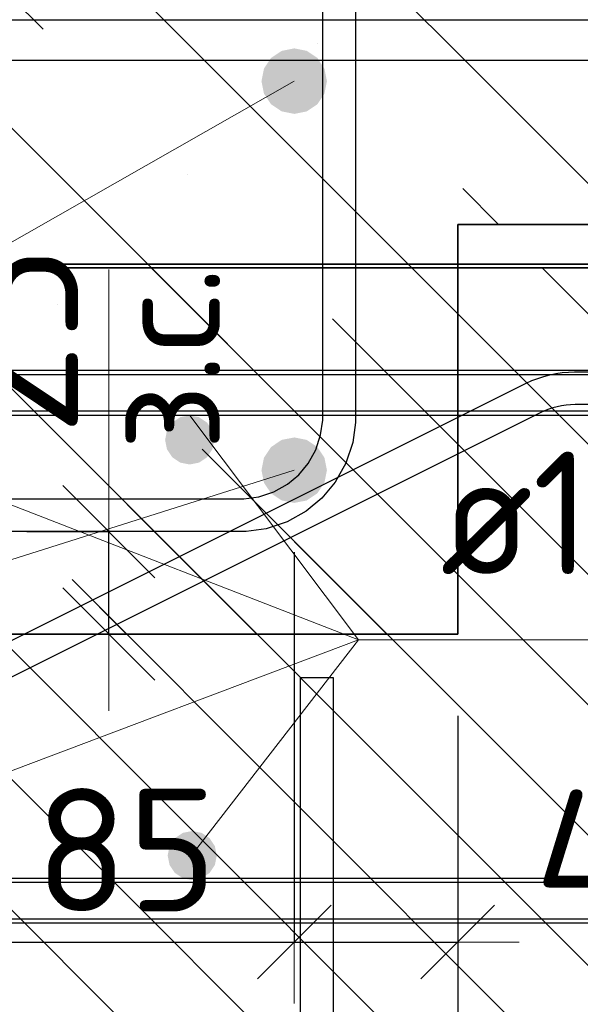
# Model space of a CAD drawing. Header units: metres. Extents: x -38 to 97, y -15 to 21.
# Tile 51 of 111: x 72.406 to 72.543, y 4.291 to 4.531. Entities that reach past the tile are written whole.
import ezdxf

# ---------------------------------------------------------------- set-up
doc = ezdxf.new("R2010")
doc.units = ezdxf.units.M
doc.header["$PDMODE"] = 65
for name, color, linetype, lineweight in [('XR$4$Арм. стержнями нижней зоны', 180, 'Continuous', 35), ('XR$4$Арм.стержн. Арматура края', 96, 'Continuous', 35), ('XR$4$Арм.стержн. Хомут', 240, 'Continuous', 35), ('XR$4$Арм.стержн.горизонт. 1', 180, 'Continuous', 35), ('XR$4$Размерная линия (1)', 7, 'Continuous', 13), ('XR$4$Размерная линия_ общее', 7, 'Continuous', 13), ('XR$6$Арм. стержнями верхней зоны', 180, 'Continuous', 35), ('XR$6$Арм. стержнями нижней зоны', 180, 'Continuous', 35), ('XR$6$Арм.стержн. Арматура края', 96, 'Continuous', 35), ('XR$6$Арм.стержн. Доп. арматура', 180, 'Continuous', 35)]:
    doc.layers.add(name, color=color, linetype=linetype, lineweight=lineweight)
doc.styles.add('ISOCPEUR', font='txt')
doc.dimstyles.new('DIMSTYLE_13', dxfattribs={"dimtxt": 0.033, "dimasz": 0.0375, "dimexe": 0, "dimexo": 0, "dimgap": 0.0165, "dimtad": 2, "dimdec": 0, "dimlfac": 1000, "dimrnd": 1, "dimzin": 12, "dimdsep": 46, "dimtxsty": 'ISOCPEUR', "dimblk1": 'ALL_ML_STRICH', "dimblk2": 'ALL_ML_STRICH', "dimsah": 1, "dimcen": 0, "dimclrd": 7, "dimclre": 256, "dimclrt": 7, "dimadec": 0, "dimazin": 0, "dimtfac": 1, "dimtdec": 0, "dimtix": 1, "dimtmove": 2, "dimatfit": 3, "dimfxl": 0, "dimtvp": 1.2, "dimtzin": 0, "dimlwd": 0, "dimlwe": -3, "dimarcsym": 0})
doc.dimstyles.new('DIMSTYLE_14', dxfattribs={"dimtxt": 0.03, "dimasz": 0.03, "dimexe": 0, "dimexo": 0, "dimgap": 0.015, "dimtad": 2, "dimdec": 0, "dimlfac": 1000, "dimrnd": 1, "dimzin": 12, "dimdsep": 46, "dimtxsty": 'ISOCPEUR', "dimblk1": 'ALL_ML_STRICH', "dimblk2": 'ALL_ML_STRICH', "dimsah": 1, "dimcen": 0, "dimclrd": 7, "dimclre": 256, "dimclrt": 7, "dimadec": 0, "dimazin": 0, "dimtfac": 1, "dimtdec": 0, "dimtix": 1, "dimtmove": 2, "dimatfit": 3, "dimfxl": 0, "dimtzin": 0, "dimlwd": 0, "dimlwe": -3, "dimarcsym": 0})
doc.dimstyles.new('DIMSTYLE_16', dxfattribs={"dimtxt": 0.03, "dimasz": 0.03, "dimexe": 0, "dimexo": 0, "dimgap": 0.015, "dimtad": 2, "dimdec": 0, "dimlfac": 1000, "dimrnd": 1, "dimzin": 12, "dimdsep": 46, "dimtxsty": 'ISOCPEUR', "dimblk1": 'ALL_ML_STRICH', "dimblk2": 'ALL_ML_STRICH', "dimsah": 1, "dimcen": 0, "dimclrd": 7, "dimclre": 256, "dimclrt": 7, "dimadec": 0, "dimazin": 0, "dimtfac": 1, "dimtdec": 0, "dimtix": 1, "dimtmove": 2, "dimatfit": 3, "dimfxl": 0, "dimtvp": 1.2, "dimtzin": 0, "dimlwd": 0, "dimlwe": -3, "dimarcsym": 0})
pattern_1 = [(135, (0, 0), (-0.031819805, -0.031819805), [0.4, -0.05, 0, -0.05]), (135, (-0.01591, -0.01591), (-0.031819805, -0.031819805), [0.8, -0.1, 0.1, -0.1])]

# ---------------------------------------------------------------- blocks, each defined once
blk = doc.blocks.new('ALL_ML_STRICH')
at = {"color": 0, "linetype": 'ByBlock', "lineweight": -2}
for p, q in [((0, -0.5), (0, 0.5)), ((-0.3, -0.3), (0.3, 0.3)), ((-1, 0), (0.5, 0))]:
    blk.add_line(p, q, dxfattribs=at)
blk = doc.blocks.new('*D164')
at = {"layer": 'DEFPOINTS', "color": 7, "linetype": 'Continuous', "lineweight": 13, "transparency": 33554687}
for p in [(72.26266, 4.38139), (72.51262, 4.38139), (72.26266, 4.24116)]:
    blk.add_point(p, dxfattribs=at)
at = {"layer": 'XR$4$Размерная линия (1)', "color": 9, "linetype": 'Continuous', "lineweight": -2, "true_color": 0xc7c7c7, "transparency": 33554687}
for p, q in [((72.26266, 4.36139), (72.26266, 4.24116)), ((72.51262, 4.36139), (72.51262, 4.24116))]:
    blk.add_line(p, q, dxfattribs=at)
at = {"layer": 'XR$4$Размерная линия (1)', "color": 7, "linetype": 'Continuous', "lineweight": -2, "transparency": 33554687}
blk.add_line((72.26266, 4.24116), (72.51262, 4.24116), dxfattribs=at)
at = {"layer": 'XR$4$Размерная линия (1)', "color": 7, "linetype": 'Continuous', "lineweight": 13, "transparency": 33554687, "xscale": 0.03, "yscale": 0.03, "zscale": 0.03, "rotation": 180}
blk.add_blockref('ALL_ML_STRICH', (72.26266, 4.24116), dxfattribs=at)
at = {"layer": 'XR$4$Размерная линия (1)', "color": 7, "linetype": 'Continuous', "lineweight": 13, "transparency": 33554687, "xscale": 0.03, "yscale": 0.03, "zscale": 0.03}
blk.add_blockref('ALL_ML_STRICH', (72.51262, 4.24116), dxfattribs=at)
at = {"layer": 'XR$4$Размерная линия (1)', "color": 7, "linetype": 'Continuous', "lineweight": 13, "transparency": 33554687, "insert": (72.38914, 4.26366), "char_height": 0.03, "width": 0.09, "attachment_point": 5, "style": 'ISOCPEUR'}
blk.add_mtext('\\A1;{250}', dxfattribs=at)
blk = doc.blocks.new('*D172')
at = {"layer": 'DEFPOINTS', "color": 7, "linetype": 'Continuous', "lineweight": 13, "transparency": 33554687}
for p in [(72.38759, 4.42139), (72.47266, 4.42139), (72.38759, 4.30616)]:
    blk.add_point(p, dxfattribs=at)
at = {"layer": 'XR$4$Размерная линия (1)', "color": 9, "linetype": 'Continuous', "lineweight": -2, "true_color": 0xc7c7c7, "transparency": 33554687}
for p, q in [((72.38759, 4.40139), (72.38759, 4.30616)), ((72.47266, 4.40139), (72.47266, 4.30616))]:
    blk.add_line(p, q, dxfattribs=at)
at = {"layer": 'XR$4$Размерная линия (1)', "color": 7, "linetype": 'Continuous', "lineweight": -2, "transparency": 33554687}
blk.add_line((72.38759, 4.30616), (72.47266, 4.30616), dxfattribs=at)
at = {"layer": 'XR$4$Размерная линия (1)', "color": 7, "linetype": 'Continuous', "lineweight": 13, "transparency": 33554687, "xscale": 0.03, "yscale": 0.03, "zscale": 0.03, "rotation": 180}
blk.add_blockref('ALL_ML_STRICH', (72.38759, 4.30616), dxfattribs=at)
at = {"layer": 'XR$4$Размерная линия (1)', "color": 7, "linetype": 'Continuous', "lineweight": 13, "transparency": 33554687, "xscale": 0.03, "yscale": 0.03, "zscale": 0.03}
blk.add_blockref('ALL_ML_STRICH', (72.47266, 4.30616), dxfattribs=at)
at = {"layer": 'XR$4$Размерная линия (1)', "color": 7, "linetype": 'Continuous', "lineweight": 13, "transparency": 33554687, "insert": (72.43162, 4.32866), "char_height": 0.03, "width": 0.06, "attachment_point": 5, "style": 'ISOCPEUR'}
blk.add_mtext('\\A1;{85}', dxfattribs=at)
blk = doc.blocks.new('*D173')
at = {"layer": 'DEFPOINTS', "color": 7, "linetype": 'Continuous', "lineweight": 13, "transparency": 33554687}
for p in [(72.47266, 4.42139), (72.51262, 4.38139), (72.47266, 4.30616)]:
    blk.add_point(p, dxfattribs=at)
at = {"layer": 'XR$4$Размерная линия (1)', "color": 9, "linetype": 'Continuous', "lineweight": -2, "true_color": 0xc7c7c7, "transparency": 33554687}
for p, q in [((72.47266, 4.40139), (72.47266, 4.30616)), ((72.51262, 4.36139), (72.51262, 4.30616))]:
    blk.add_line(p, q, dxfattribs=at)
at = {"layer": 'XR$4$Размерная линия (1)', "color": 7, "linetype": 'Continuous', "lineweight": -2, "transparency": 33554687}
blk.add_line((72.47266, 4.30616), (72.51262, 4.30616), dxfattribs=at)
at = {"layer": 'XR$4$Размерная линия (1)', "color": 7, "linetype": 'Continuous', "lineweight": 13, "transparency": 33554687, "xscale": 0.03, "yscale": 0.03, "zscale": 0.03, "rotation": 180}
blk.add_blockref('ALL_ML_STRICH', (72.47266, 4.30616), dxfattribs=at)
at = {"layer": 'XR$4$Размерная линия (1)', "color": 7, "linetype": 'Continuous', "lineweight": 13, "transparency": 33554687, "xscale": 0.03, "yscale": 0.03, "zscale": 0.03}
blk.add_blockref('ALL_ML_STRICH', (72.51262, 4.30616), dxfattribs=at)
at = {"layer": 'XR$4$Размерная линия (1)', "color": 7, "linetype": 'Continuous', "lineweight": 13, "transparency": 33554687, "insert": (72.55296, 4.32836), "char_height": 0.03, "width": 0.06, "attachment_point": 5, "style": 'ISOCPEUR'}
blk.add_mtext('\\A1;{40}', dxfattribs=at)
blk = doc.blocks.new('*D177')
at = {"layer": 'DEFPOINTS', "color": 7, "linetype": 'Continuous', "lineweight": 13, "transparency": 33554687}
for p in [(72.38737, 4.40639), (72.39237, 4.38139), (72.42735, 4.38139)]:
    blk.add_point(p, dxfattribs=at)
at = {"layer": 'XR$4$Размерная линия_ общее', "color": 253, "linetype": 'Continuous', "lineweight": -2, "true_color": 0xa0a0a0, "transparency": 33554687}
for p, q in [((72.40737, 4.40639), (72.42735, 4.40639)), ((72.41237, 4.38139), (72.42735, 4.38139))]:
    blk.add_line(p, q, dxfattribs=at)
at = {"layer": 'XR$4$Размерная линия_ общее', "color": 7, "linetype": 'Continuous', "lineweight": -2, "transparency": 33554687}
blk.add_line((72.42735, 4.38139), (72.42735, 4.40639), dxfattribs=at)
at = {"layer": 'XR$4$Размерная линия_ общее', "color": 7, "linetype": 'Continuous', "lineweight": 13, "transparency": 33554687, "xscale": 0.0375, "yscale": 0.0375, "zscale": 0.0375}
for p, rotation in [((72.42735, 4.40639), 90), ((72.42735, 4.38139), 270)]:
    blk.add_blockref('ALL_ML_STRICH', p, dxfattribs=dict(at, rotation=rotation))
at = {"layer": 'XR$4$Размерная линия_ общее', "color": 7, "linetype": 'Continuous', "lineweight": 13, "transparency": 33554687, "insert": (72.42756, 4.42617), "char_height": 0.027, "width": 0.00135, "attachment_point": 1, "rotation": 90, "line_spacing_factor": 0.60241, "style": 'ISOCPEUR'}
blk.add_mtext('з.с.', dxfattribs=at)
at = {"layer": 'XR$4$Размерная линия_ общее', "color": 7, "linetype": 'Continuous', "lineweight": 13, "transparency": 33554687, "insert": (72.40335, 4.45312), "char_height": 0.033, "width": 0.066, "attachment_point": 5, "rotation": 90, "style": 'ISOCPEUR'}
blk.add_mtext('\\A1;{25}', dxfattribs=at)

msp = doc.modelspace()

# ---------------------------------------------------------------- hatches: boundary and pattern name
at = {"linetype": 'Continuous', "lineweight": 25, "transparency": 33554687}
h = msp.add_hatch(dxfattribs=at)
h.set_pattern_fill('__________540', scale=0.015, style=0, pattern_type=2)
h.set_pattern_definition(pattern_1)
h.paths.add_polyline_path([(72.51262, 4.68139), (72.26262, 4.68139), (72.26262, 4.38139), (72.51262, 4.38139)], flags=0)
h = msp.add_hatch(dxfattribs=at)
h.set_pattern_fill('__________540', scale=0.015, style=0, pattern_type=2)
h.set_pattern_definition(pattern_1)
h.paths.add_polyline_path([(72.51262, 4.68139), (72.51262, 4.48139), (72.66181, 4.48139), (72.66181, 4.68139)], flags=0)
at = {"linetype": 'Continuous', "lineweight": 13, "transparency": 33554687}
h = msp.add_hatch(dxfattribs=at)
h.set_pattern_fill('__________540', scale=0.015, style=0, pattern_type=2)
h.set_pattern_definition(pattern_1)
h.paths.add_polyline_path([(72.2872, 4.47078), (72.2872, 4.35078), (72.2072, 4.31078), (72.2072, 4.27078), (72.89885, 4.27078), (72.89885, 4.47078)], flags=0)
at = {"layer": 'XR$4$Арм.стержн.горизонт. 1', "linetype": 'Continuous', "lineweight": 50, "transparency": 33554687}
for points in [[(72.48066, 4.51639), (72.48005, 4.51945), (72.47832, 4.52205), (72.47572, 4.52378), (72.47266, 4.52439), (72.4696, 4.52378), (72.46701, 4.52205), (72.46527, 4.51945), (72.46466, 4.51639), (72.46527, 4.51333), (72.46701, 4.51074), (72.4696, 4.509), (72.47266, 4.50839), (72.47572, 4.509), (72.47832, 4.51074), (72.48005, 4.51333)], [(72.48066, 4.42139), (72.48005, 4.42445), (72.47832, 4.42705), (72.47572, 4.42878), (72.47266, 4.42939), (72.4696, 4.42878), (72.46701, 4.42705), (72.46527, 4.42445), (72.46466, 4.42139), (72.46527, 4.41833), (72.46701, 4.41574), (72.4696, 4.414), (72.47266, 4.41339), (72.47572, 4.414), (72.47832, 4.41574), (72.48005, 4.41833)]]:
    msp.add_hatch(color=7, dxfattribs=at).paths.add_polyline_path(points)
at = {"layer": 'XR$6$Арм.стержн. Доп. арматура', "linetype": 'Continuous', "lineweight": 50, "transparency": 33554687}
for points in [[(72.45312, 4.42878), (72.45266, 4.43108), (72.45136, 4.43303), (72.44941, 4.43433), (72.44712, 4.43478), (72.44482, 4.43433), (72.44288, 4.43303), (72.44157, 4.43108), (72.44112, 4.42878), (72.44157, 4.42649), (72.44288, 4.42454), (72.44482, 4.42324), (72.44712, 4.42278), (72.44941, 4.42324), (72.45136, 4.42454), (72.45266, 4.42649)], [(72.45374, 4.32729), (72.45328, 4.32959), (72.45198, 4.33153), (72.45004, 4.33283), (72.44774, 4.33329), (72.44544, 4.33283), (72.4435, 4.33153), (72.4422, 4.32959), (72.44174, 4.32729), (72.4422, 4.32499), (72.4435, 4.32305), (72.44544, 4.32175), (72.44774, 4.32129), (72.45004, 4.32175), (72.45198, 4.32305), (72.45328, 4.32499)]]:
    msp.add_hatch(color=34, dxfattribs=at).paths.add_polyline_path(points)

# ---------------------------------------------------------------- linework, layer by layer
at = {"color": 7, "linetype": 'Continuous', "lineweight": 35, "transparency": 33554687}
for p, q in [((72.51262, 4.48139), (72.66181, 4.48139)), ((72.51262, 4.38139), (72.51262, 4.48139)), ((67.91979, 4.47171), (86.41979, 4.47171)), ((67.91979, 4.47171), (86.41979, 4.47171)), ((72.89885, 4.47078), (72.2872, 4.47078)), ((72.26262, 4.38139), (72.51262, 4.38139))]:
    msp.add_line(p, q, dxfattribs=at)
at = {"color": 7, "linetype": 'Continuous', "lineweight": 13, "transparency": 33554687}
msp.add_line((72.42735, 4.40639), (72.42735, 4.47039), dxfattribs=at)
at = {"layer": 'XR$4$Арм. стержнями нижней зоны', "color": 4, "linetype": 'Continuous', "lineweight": 25, "transparency": 33554687}
msp.add_lwpolyline([(72.28762, 4.53139), (72.66681, 4.53139), (72.66681, 4.52139), (72.28762, 4.52139), (72.28762, 4.53139)], dxfattribs=at)
at = {"layer": 'XR$4$Арм.стержн. Арматура края', "color": 4, "linetype": 'Continuous', "lineweight": 25, "transparency": 33554687}
msp.add_lwpolyline([(72.66681, 4.52139), (72.32091, 4.52139), (72.31481, 4.52224), (72.30846, 4.52434), (72.30262, 4.52761), (72.2978, 4.53163), (72.29378, 4.53644), (72.29051, 4.54229), (72.28842, 4.54864), (72.28757, 4.55474), (72.28757, 4.62205), (72.28842, 4.62815), (72.29051, 4.6345), (72.29378, 4.64034), (72.2978, 4.64516), (72.30262, 4.64918), (72.30846, 4.65245), (72.31481, 4.65454), (72.32091, 4.65539), (72.66681, 4.65539)], dxfattribs=at)
at = {"layer": 'XR$4$Арм.стержн. Хомут', "color": 40, "linetype": 'Continuous', "lineweight": 25, "transparency": 33554687}
for points in [[(72.48763, 4.62572), (72.48763, 4.43307), (72.48695, 4.42819), (72.48527, 4.42311), (72.48265, 4.41843), (72.47944, 4.41458), (72.47558, 4.41137), (72.47091, 4.40875), (72.46583, 4.40707), (72.46095, 4.40639), (72.31426, 4.40639)], [(72.48763, 4.62572), (72.48763, 4.43307), (72.48695, 4.42819), (72.48527, 4.42311), (72.48265, 4.41843), (72.47944, 4.41458), (72.47558, 4.41137), (72.47091, 4.40875), (72.46583, 4.40707), (72.46095, 4.40639), (72.31426, 4.40639)], [(72.48763, 4.62572), (72.48763, 4.43307), (72.48695, 4.42819), (72.48527, 4.42311), (72.48265, 4.41843), (72.47944, 4.41458), (72.47558, 4.41137), (72.47091, 4.40875), (72.46583, 4.40707), (72.46095, 4.40639), (72.31426, 4.40639)], [(72.31482, 4.41439), (72.46039, 4.41439), (72.46401, 4.4149), (72.46767, 4.4161), (72.47103, 4.41798), (72.47376, 4.42026), (72.47604, 4.42299), (72.47791, 4.42635), (72.47912, 4.43001), (72.47963, 4.43362), (72.47963, 4.62516)], [(72.31482, 4.41439), (72.46039, 4.41439), (72.46401, 4.4149), (72.46767, 4.4161), (72.47103, 4.41798), (72.47376, 4.42026), (72.47604, 4.42299), (72.47791, 4.42635), (72.47912, 4.43001), (72.47963, 4.43362), (72.47963, 4.62516)], [(72.31482, 4.41439), (72.46039, 4.41439), (72.46401, 4.4149), (72.46767, 4.4161), (72.47103, 4.41798), (72.47376, 4.42026), (72.47604, 4.42299), (72.47791, 4.42635), (72.47912, 4.43001), (72.47963, 4.43362), (72.47963, 4.62516)]]:
    msp.add_lwpolyline(points, dxfattribs=at)
at = {"layer": 'XR$4$Арм.стержн.горизонт. 1', "color": 7, "linetype": 'Continuous', "lineweight": 13, "transparency": 33554687}
for q in [(72.47266, 4.51639), (72.47266, 4.42139)]:
    msp.add_line((72.09858, 4.3033), q, dxfattribs=at)
at = {"layer": 'XR$6$Арм. стержнями верхней зоны', "color": 4, "linetype": 'Continuous', "lineweight": 25, "transparency": 33554687}
msp.add_lwpolyline([(72.3072, 4.44478), (72.90385, 4.44478), (72.90385, 4.43478), (72.3072, 4.43478), (72.3072, 4.44478)], dxfattribs=at)
at = {"layer": 'XR$6$Арм. стержнями нижней зоны', "color": 4, "linetype": 'Continuous', "lineweight": 25, "transparency": 33554687}
msp.add_lwpolyline([(72.30715, 4.32078), (72.90385, 4.32078), (72.90385, 4.31078), (72.30715, 4.31078), (72.30715, 4.32078)], dxfattribs=at)
at = {"layer": 'XR$6$Арм.стержн. Арматура края', "color": 40, "linetype": 'Continuous', "lineweight": 25, "transparency": 33554687}
for points in [[(72.23468, 4.28844), (72.23637, 4.29162), (72.23846, 4.29455), (72.24099, 4.29728), (72.24386, 4.29964), (72.24685, 4.30152), (72.52936, 4.44265), (72.53073, 4.44326), (72.53216, 4.44381), (72.53362, 4.44428), (72.5351, 4.44467), (72.53659, 4.44498), (72.53811, 4.44521), (72.53964, 4.44536), (72.54113, 4.44542), (72.90285, 4.44542)], [(72.90285, 4.43742), (72.5413, 4.43742), (72.54018, 4.43737), (72.53909, 4.43727), (72.538, 4.43711), (72.53694, 4.43689), (72.53588, 4.43661), (72.53484, 4.43627), (72.53381, 4.43587), (72.53279, 4.43541), (72.25078, 4.29454), (72.24855, 4.29314), (72.24649, 4.29144), (72.24468, 4.28949)], [(72.4742, 4.16301), (72.4742, 4.37078), (72.4822, 4.37078)], [(72.4822, 4.37078), (72.4822, 4.16246)]]:
    msp.add_lwpolyline(points, dxfattribs=at)
at = {"layer": 'XR$6$Арм.стержн. Арматура края', "color": 4, "linetype": 'Continuous', "lineweight": 25, "transparency": 33554687}
for points in [[(72.82212, 4.31178), (72.35068, 4.31178), (72.34547, 4.31251), (72.34003, 4.3143), (72.33502, 4.31711), (72.33089, 4.32056), (72.32744, 4.32468), (72.32464, 4.32969), (72.32284, 4.33513), (72.32212, 4.34035), (72.32212, 4.41722), (72.32284, 4.42243), (72.32464, 4.42787), (72.32744, 4.43288), (72.33089, 4.43701), (72.33502, 4.44046), (72.34003, 4.44326), (72.34547, 4.44506), (72.35068, 4.44578), (72.82212, 4.44578)], [(72.82212, 4.43578), (72.35137, 4.43578), (72.34774, 4.43528), (72.34407, 4.43407), (72.34072, 4.43219), (72.33799, 4.42991), (72.33571, 4.42719), (72.33383, 4.42383), (72.33262, 4.42016), (72.33212, 4.41653), (72.33212, 4.34104), (72.33262, 4.33741), (72.33383, 4.33374), (72.33571, 4.33038), (72.33799, 4.32766), (72.34072, 4.32538), (72.34407, 4.3235), (72.34774, 4.32229), (72.35137, 4.32178), (72.82212, 4.32178)]]:
    msp.add_lwpolyline(points, dxfattribs=at)
at = {"layer": 'XR$6$Арм.стержн. Доп. арматура', "color": 7, "linetype": 'Continuous', "lineweight": 13, "transparency": 33554687}
for q in [(72.34712, 4.43478), (72.44712, 4.43478), (72.34712, 4.32678), (72.44712, 4.32678), (72.71438, 4.37994)]:
    msp.add_line((72.48838, 4.37994), q, dxfattribs=at)

# ---------------------------------------------------------------- texts
at = {"layer": 'XR$6$Арм.стержн. Доп. арматура', "color": 7, "linetype": 'Continuous', "lineweight": 25, "transparency": 33554687, "insert": (72.50838, 4.39594), "char_height": 0.03, "width": 0.1999832, "attachment_point": 7, "style": 'ISOCPEUR'}
msp.add_mtext('\\W0.94;ø12 L=п.м.', dxfattribs=at)

# ---------------------------------------------------------------- dimensions: what is measured, and where the dimension line sits
at = {"layer": 'XR$4$Размерная линия (1)', "color": 7, "linetype": 'Continuous', "lineweight": 13, "transparency": 33554687}
for base, p1, p2, dimstyle, picture, middle in [((72.47266, 4.30616), (72.38759, 4.40139), (72.47266, 4.40139), 'DIMSTYLE_14', '*D172', (72.43162, 4.32866)), ((72.51262, 4.30616), (72.47266, 4.40139), (72.51262, 4.36139), 'DIMSTYLE_16', '*D173', (72.55296, 4.32836)), ((72.51262, 4.24116), (72.26266, 4.36139), (72.51262, 4.36139), 'DIMSTYLE_14', '*D164', (72.38914, 4.26366))]:
    dim = msp.add_linear_dim(base=base, p1=p1, p2=p2, dimstyle=dimstyle, override={"dimpost": '<>', "dimclrd": 7, "dimclre": 9, "dimclrt": 7, "dimlwd": 0, "dimlwe": 65533}, dxfattribs=at)
    dim.commit()
    dim.dimension.update_dxf_attribs({"geometry": picture, "text_midpoint": middle, "dimtype": 160})
at = {"layer": 'XR$4$Размерная линия_ общее', "color": 7, "linetype": 'Continuous', "lineweight": 13, "transparency": 33554687}
dim = msp.add_linear_dim(base=(72.42735, 4.40639), p1=(72.41237, 4.38139), p2=(72.40737, 4.40639), angle=90, text='<>\\Xз.с.', dimstyle='DIMSTYLE_13', override={"dimpost": '<>', "dimclrd": 7, "dimclre": 253, "dimclrt": 7, "dimlwd": 0, "dimlwe": 65533}, dxfattribs=at)
dim.commit()
dim.dimension.update_dxf_attribs({"geometry": '*D177', "text_midpoint": (72.40335, 4.45312), "dimtype": 160})

doc.saveas('drawing.dxf')
